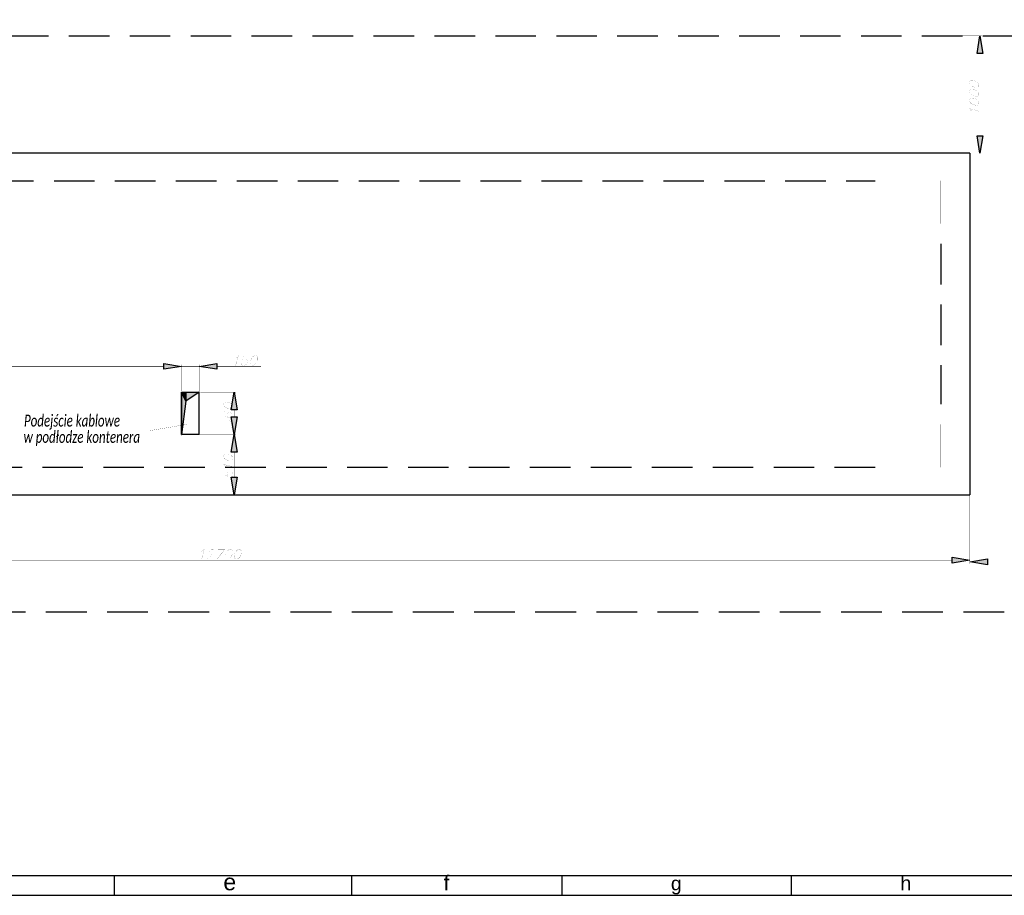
# Model space of a CAD drawing. Header units: millimetres. Extents: x 0 to 1151, y 0 to 297.
# Tile 86 of 93: x 781 to 963, y 0 to 162. Entities that reach past the tile are written whole.
import ezdxf

# ---------------------------------------------------------------- set-up
doc = ezdxf.new("R2010")
doc.units = ezdxf.units.MM
doc.header["$MEASUREMENT"] = 0
for name, pattern in [('atContinuous2', [0]), ('Dash1.99', [1.503, 1, -0.503]), ('Dash2.00', [1.5, 1, -0.5]), ('Dash2.01', [1.497, 1, -0.497])]:
    doc.linetypes.add(name, pattern=pattern)
doc.layers.get('0').update_dxf_attribs({"linetype": 'CONTINUOUS'})
for name, color, linetype in [('_RDP_LINIA_POMOCNICZA', 7, 'CONTINUOUS'), ('_RDP_WYMIAROWANIE', 7, 'CONTINUOUS'), ('zas_Inferred_dashed_lines', 7, 'CONTINUOUS')]:
    doc.layers.add(name, color=color, linetype=linetype)
doc.styles.add('Arial$001H0', font='arial.ttf')
doc.styles.add('Calibri_Italic', font='txt', dxfattribs={"height": 0.2})

msp = doc.modelspace()

# ---------------------------------------------------------------- hatches: boundary and pattern name
for points in [[(959.23, 155.69), (958.14, 155.69), (958.68, 158.96)], [(958.14, 140.45), (959.23, 140.45), (958.68, 137.23)], [(807.75, 97.28), (807.75, 98.37), (811.01, 97.83)], [(807.75, 97.28), (807.75, 98.37), (811.01, 97.83)], [(817.54, 98.37), (817.54, 97.28), (814.28, 97.83)], [(811.01, 85.23), (811.01, 93.05), (811.81, 91.38)], [(811.81, 91.38), (811.01, 93.05), (811.81, 93.05)], [(811.81, 91.38), (811.81, 93.05), (814.28, 93.05)], [(821.31, 89.79), (820.22, 89.79), (820.77, 93.05)], [(820.22, 88.49), (821.31, 88.49), (820.77, 85.23)], [(821.31, 81.96), (820.22, 81.96), (820.77, 85.23)], [(820.22, 77.35), (821.31, 77.35), (820.77, 74.09)], [(953.53, 61.44), (953.53, 62.53), (956.8, 61.99)], [(960.06, 62.2), (960.06, 61.11), (956.8, 61.65)]]:
    msp.add_hatch(color=0).paths.add_polyline_path(points)

# ---------------------------------------------------------------- linework, layer by layer
at = {"color": 0, "linetype": 'atContinuous2'}
for p, q in [((956.8, 137.23), (680.47, 137.23)), ((956.8, 137.23), (956.8, 74.09)), ((811.01, 93.05), (811.01, 85.23)), ((811.01, 93.05), (814.28, 93.05)), ((814.28, 85.23), (814.28, 93.05)), ((814.28, 85.23), (811.01, 85.23)), ((680.47, 74.09), (956.8, 74.09))]:
    msp.add_line(p, q, dxfattribs=at)
at = {"color": 7, "linetype": 'Continuous', "lineweight": 18, "true_color": 0x000007}
for p, q in [((634.71, 3.64), (844.72, 3.64)), ((844.72, 3.64), (1147.54, 3.64))]:
    msp.add_line(p, q, dxfattribs=at)
at = {"color": 7, "linetype": 'Continuous', "lineweight": 25, "true_color": 0x000007}
for p, q in [((798.66, 0), (798.66, 3.64)), ((842.52, 0), (842.52, 3.64)), ((881.42, 0), (881.42, 3.64)), ((923.84, 0), (923.84, 3.64)), ((631.07, 0), (841.12, 0)), ((841.12, 0), (1151.14, 0))]:
    msp.add_line(p, q, dxfattribs=at)
at = {"color": 7, "linetype": 'Continuous', "lineweight": -2, "true_color": 0x000007}
msp.add_lwpolyline([(634.71, 3.64), (1147.54, 3.64), (1147.54, 293.37), (634.71, 293.37)], close=True, dxfattribs=at)
at = {"color": 0}
for points in [[(953.74, 158.96, 0.0296, 0.0296, 0), (959.02, 158.96, 0.0296, 0.0296, 0)], [(958.68, 140.45, 0.0296, 0.0296, 0), (958.68, 155.69, 0.0296, 0.0296, 0)], [(956.76, 150.21, 0.0167, 0.0167, 0), (956.84, 149.95, 0.0167, 0.0167, 0), (957.09, 149.7, 0.0167, 0.0167, 0), (957.51, 149.54, 0.0167, 0.0167, 0), (957.76, 149.45, 0.0167, 0.0167, 0), (958.14, 149.41, 0.0167, 0.0167, 0), (958.39, 149.54, 0.0167, 0.0167, 0), (958.47, 149.74, 0.0167, 0.0167, 0), (958.47, 149.91, 0.0167, 0.0167, 0), (958.39, 150.21, 0.0167, 0.0167, 0), (958.14, 150.41, 0.0167, 0.0167, 0), (957.76, 150.62, 0.0167, 0.0167, 0), (957.51, 150.67, 0.0167, 0.0167, 0), (957.09, 150.71, 0.0167, 0.0167, 0), (956.84, 150.62, 0.0167, 0.0167, 0), (956.76, 150.37, 0.0167, 0.0167, 0), (956.76, 150.21, 0.0167, 0.0167, 0)], [(956.76, 148.57, 0.0167, 0.0167, 0), (956.84, 148.28, 0.0167, 0.0167, 0), (957.09, 148.07, 0.0167, 0.0167, 0), (957.51, 147.86, 0.0167, 0.0167, 0), (957.76, 147.82, 0.0167, 0.0167, 0), (958.14, 147.78, 0.0167, 0.0167, 0), (958.39, 147.86, 0.0167, 0.0167, 0), (958.47, 148.11, 0.0167, 0.0167, 0), (958.47, 148.28, 0.0167, 0.0167, 0), (958.39, 148.53, 0.0167, 0.0167, 0), (958.14, 148.78, 0.0167, 0.0167, 0), (957.76, 148.95, 0.0167, 0.0167, 0), (957.51, 149.03, 0.0167, 0.0167, 0), (957.09, 149.07, 0.0167, 0.0167, 0), (956.84, 148.95, 0.0167, 0.0167, 0), (956.76, 148.74, 0.0167, 0.0167, 0), (956.76, 148.57, 0.0167, 0.0167, 0)], [(956.76, 146.9, 0.0167, 0.0167, 0), (956.84, 146.65, 0.0167, 0.0167, 0), (957.09, 146.4, 0.0167, 0.0167, 0), (957.51, 146.23, 0.0167, 0.0167, 0), (957.76, 146.14, 0.0167, 0.0167, 0), (958.14, 146.1, 0.0167, 0.0167, 0), (958.39, 146.23, 0.0167, 0.0167, 0), (958.47, 146.44, 0.0167, 0.0167, 0), (958.47, 146.6, 0.0167, 0.0167, 0), (958.39, 146.86, 0.0167, 0.0167, 0), (958.14, 147.11, 0.0167, 0.0167, 0), (957.76, 147.32, 0.0167, 0.0167, 0), (957.51, 147.36, 0.0167, 0.0167, 0), (957.09, 147.4, 0.0167, 0.0167, 0), (956.84, 147.32, 0.0167, 0.0167, 0), (956.76, 147.07, 0.0167, 0.0167, 0), (956.76, 146.9, 0.0167, 0.0167, 0)], [(957.09, 145.01, 0.0187, 0.0187, 0), (957.01, 145.18, 0.0187, 0.0187, 0), (956.76, 145.52, 0.0187, 0.0187, 0), (958.47, 145.01, 0.0187, 0.0187, 0)], [(957.01, 137.23, 0.0296, 0.0296, 0), (959.02, 137.23, 0.0296, 0.0296, 0)], [(821.02, 99.46, 0.0225, 0.0225, 0), (821.23, 99.54, 0.0225, 0.0225, 0), (821.52, 99.8, 0.0225, 0.0225, 0), (821.06, 98.04, 0.0225, 0.0225, 0)], [(823.45, 99.8, 0.00936, 0.00936, 0), (822.61, 99.8, 0.00936, 0.00936, 0), (822.32, 99.04, 0.00936, 0.00936, 0), (822.44, 99.13, 0.00936, 0.00936, 0), (822.69, 99.21, 0.00936, 0.00936, 0), (822.94, 99.21, 0.00936, 0.00936, 0), (823.2, 99.13, 0.00936, 0.00936, 0), (823.28, 98.96, 0.00936, 0.00936, 0), (823.32, 98.71, 0.00936, 0.00936, 0), (823.28, 98.54, 0.00936, 0.00936, 0), (823.11, 98.29, 0.00936, 0.00936, 0), (822.9, 98.12, 0.00936, 0.00936, 0), (822.65, 98.04, 0.00936, 0.00936, 0), (822.4, 98.04, 0.00936, 0.00936, 0), (822.15, 98.12, 0.00936, 0.00936, 0), (822.11, 98.2, 0.00936, 0.00936, 0), (822.06, 98.37, 0.00936, 0.00936, 0)], [(824.58, 99.8, 0.0167, 0.0167, 0), (824.33, 99.71, 0.0167, 0.0167, 0), (824.07, 99.46, 0.0167, 0.0167, 0), (823.91, 99.04, 0.0167, 0.0167, 0), (823.82, 98.79, 0.0167, 0.0167, 0), (823.82, 98.37, 0.0167, 0.0167, 0), (823.91, 98.12, 0.0167, 0.0167, 0), (824.12, 98.04, 0.0167, 0.0167, 0), (824.28, 98.04, 0.0167, 0.0167, 0), (824.58, 98.12, 0.0167, 0.0167, 0), (824.79, 98.37, 0.0167, 0.0167, 0), (825, 98.79, 0.0167, 0.0167, 0), (825.08, 99.04, 0.0167, 0.0167, 0), (825.08, 99.46, 0.0167, 0.0167, 0), (825, 99.71, 0.0167, 0.0167, 0), (824.74, 99.8, 0.0167, 0.0167, 0), (824.58, 99.8, 0.0167, 0.0167, 0)], [(807.75, 97.83, 0.0887, 0.0887, 0), (683.73, 97.83, 0.0887, 0.0887, 0)], [(807.75, 97.83, 0.0887, 0.0887, 0), (804.52, 97.83, 0.0887, 0.0887, 0)], [(811.01, 93.26, 0.0887, 0.0887, 0), (811.01, 98.16, 0.0887, 0.0887, 0)], [(811.01, 93.26, 0.0887, 0.0887, 0), (811.01, 98.16, 0.0887, 0.0887, 0)], [(811.01, 97.83, 0.0887, 0.0887, 0), (814.28, 97.83, 0.0887, 0.0887, 0)], [(814.28, 91.67, 0.0887, 0.0887, 0), (814.28, 98.16, 0.0887, 0.0887, 0)], [(817.54, 97.83, 0.0887, 0.0887, 0), (825.75, 97.83, 0.0887, 0.0887, 0)], [(811.01, 85.23, 0.0887, 0.0887, 0), (811.81, 91.38, 0.0887, 0.0887, 0), (814.28, 93.05, 0.0887, 0.0887, 0), (811.01, 93.05, 0.0887, 0.0887, 0), (811.01, 85.23, 0.0887, 0.0887, 0)], [(814.49, 93.05, 0.0887, 0.0887, 0), (821.1, 93.05, 0.0887, 0.0887, 0)], [(818.84, 90.75, 0.0167, 0.0167, 0), (818.92, 90.46, 0.0167, 0.0167, 0), (819.18, 90.25, 0.0167, 0.0167, 0), (819.59, 90.04, 0.0167, 0.0167, 0), (819.85, 90, 0.0167, 0.0167, 0), (820.22, 89.96, 0.0167, 0.0167, 0), (820.47, 90.04, 0.0167, 0.0167, 0), (820.56, 90.29, 0.0167, 0.0167, 0), (820.56, 90.46, 0.0167, 0.0167, 0), (820.47, 90.71, 0.0167, 0.0167, 0), (820.22, 90.96, 0.0167, 0.0167, 0), (819.85, 91.13, 0.0167, 0.0167, 0), (819.59, 91.21, 0.0167, 0.0167, 0), (819.18, 91.25, 0.0167, 0.0167, 0), (818.92, 91.13, 0.0167, 0.0167, 0), (818.84, 90.92, 0.0167, 0.0167, 0), (818.84, 90.75, 0.0167, 0.0167, 0)], [(819.09, 89.5, 0.00592, 0.00592, 0), (818.92, 89.5, 0.00592, 0.00592, 0), (818.84, 89.24, 0.00592, 0.00592, 0), (818.84, 89.08, 0.00592, 0.00592, 0), (818.92, 88.83, 0.00592, 0.00592, 0), (819.18, 88.57, 0.00592, 0.00592, 0), (819.59, 88.41, 0.00592, 0.00592, 0), (820.01, 88.28, 0.00592, 0.00592, 0), (820.31, 88.28, 0.00592, 0.00592, 0), (820.47, 88.41, 0.00592, 0.00592, 0), (820.56, 88.62, 0.00592, 0.00592, 0), (820.56, 88.7, 0.00592, 0.00592, 0), (820.47, 88.99, 0.00592, 0.00592, 0), (820.31, 89.2, 0.00592, 0.00592, 0), (820.06, 89.33, 0.00592, 0.00592, 0), (820.01, 89.37, 0.00592, 0.00592, 0), (819.76, 89.33, 0.00592, 0.00592, 0), (819.59, 89.2, 0.00592, 0.00592, 0), (819.51, 88.99, 0.00592, 0.00592, 0), (819.51, 88.91, 0.00592, 0.00592, 0), (819.59, 88.62, 0.00592, 0.00592, 0), (819.76, 88.41, 0.00592, 0.00592, 0), (820.01, 88.28, 0.00592, 0.00592, 0)], [(820.77, 88.49, 0.0887, 0.0887, 0), (820.77, 89.79, 0.0887, 0.0887, 0)], [(818.84, 87.11, 0.00936, 0.00936, 0), (818.84, 87.99, 0.00936, 0.00936, 0), (819.51, 87.32, 0.00936, 0.00936, 0), (819.51, 87.57, 0.00936, 0.00936, 0), (819.59, 87.74, 0.00936, 0.00936, 0), (819.68, 87.78, 0.00936, 0.00936, 0), (819.93, 87.82, 0.00936, 0.00936, 0), (820.06, 87.74, 0.00936, 0.00936, 0), (820.31, 87.61, 0.00936, 0.00936, 0), (820.47, 87.4, 0.00936, 0.00936, 0), (820.56, 87.11, 0.00936, 0.00936, 0), (820.56, 86.86, 0.00936, 0.00936, 0), (820.47, 86.65, 0.00936, 0.00936, 0), (820.39, 86.61, 0.00936, 0.00936, 0), (820.22, 86.57, 0.00936, 0.00936, 0)], [(781.26, 85.94, 0.0296, 0.0296, 0), (805.15, 85.94, 0.0296, 0.0296, 0)], [(812.1, 87.11, 0.0296, 0.0296, 0), (805.15, 85.94, 0.0296, 0.0296, 0)], [(813.69, 85.23, 0.0887, 0.0887, 0), (821.1, 85.23, 0.0887, 0.0887, 0)], [(814.49, 85.23, 0.0887, 0.0887, 0), (821.1, 85.23, 0.0887, 0.0887, 0)], [(820.77, 81.96, 0.0887, 0.0887, 0), (820.77, 77.35, 0.0887, 0.0887, 0)], [(818.84, 81.12, 0.0167, 0.0167, 0), (818.92, 80.83, 0.0167, 0.0167, 0), (819.18, 80.62, 0.0167, 0.0167, 0), (819.59, 80.41, 0.0167, 0.0167, 0), (819.85, 80.33, 0.0167, 0.0167, 0), (820.22, 80.33, 0.0167, 0.0167, 0), (820.47, 80.41, 0.0167, 0.0167, 0), (820.56, 80.66, 0.0167, 0.0167, 0), (820.56, 80.83, 0.0167, 0.0167, 0), (820.47, 81.08, 0.0167, 0.0167, 0), (820.22, 81.33, 0.0167, 0.0167, 0), (819.85, 81.5, 0.0167, 0.0167, 0), (819.59, 81.58, 0.0167, 0.0167, 0), (819.18, 81.58, 0.0167, 0.0167, 0), (818.92, 81.5, 0.0167, 0.0167, 0), (818.84, 81.29, 0.0167, 0.0167, 0), (818.84, 81.12, 0.0167, 0.0167, 0)], [(819.18, 79.2, 0.0225, 0.0225, 0), (819.09, 79.41, 0.0225, 0.0225, 0), (818.84, 79.7, 0.0225, 0.0225, 0), (820.56, 79.24, 0.0225, 0.0225, 0)], [(818.84, 78.61, 0.0118, 0.0118, 0), (818.84, 77.81, 0.0118, 0.0118, 0), (819.59, 77.52, 0.0118, 0.0118, 0), (819.51, 77.61, 0.0118, 0.0118, 0), (819.43, 77.9, 0.0118, 0.0118, 0), (819.43, 78.15, 0.0118, 0.0118, 0), (819.51, 78.36, 0.0118, 0.0118, 0), (819.68, 78.48, 0.0118, 0.0118, 0), (819.93, 78.48, 0.0118, 0.0118, 0), (820.06, 78.44, 0.0118, 0.0118, 0), (820.31, 78.32, 0.0118, 0.0118, 0), (820.47, 78.11, 0.0118, 0.0118, 0), (820.56, 77.81, 0.0118, 0.0118, 0), (820.56, 77.56, 0.0118, 0.0118, 0), (820.47, 77.35, 0.0118, 0.0118, 0), (820.39, 77.27, 0.0118, 0.0118, 0), (820.22, 77.27, 0.0118, 0.0118, 0)], [(814.49, 74.09, 0.0887, 0.0887, 0), (821.1, 74.09, 0.0887, 0.0887, 0)], [(956.8, 73.92, 0.0296, 0.0296, 0), (956.8, 61.65, 0.0296, 0.0296, 0)], [(956.8, 73.92, 0.0296, 0.0296, 0), (956.8, 61.32, 0.0296, 0.0296, 0)], [(814.74, 63.62, 0.0187, 0.0187, 0), (814.91, 63.7, 0.0187, 0.0187, 0), (815.24, 63.96, 0.0187, 0.0187, 0), (814.78, 62.2, 0.0187, 0.0187, 0)], [(816.12, 63.54, 0.00837, 0.00837, 0), (816.12, 63.62, 0.00837, 0.00837, 0), (816.25, 63.79, 0.00837, 0.00837, 0), (816.37, 63.87, 0.00837, 0.00837, 0), (816.54, 63.96, 0.00837, 0.00837, 0), (816.87, 63.96, 0.00837, 0.00837, 0), (817.04, 63.87, 0.00837, 0.00837, 0), (817.08, 63.79, 0.00837, 0.00837, 0), (817.12, 63.62, 0.00837, 0.00837, 0), (817.08, 63.45, 0.00837, 0.00837, 0), (816.96, 63.29, 0.00837, 0.00837, 0), (816.71, 63.03, 0.00837, 0.00837, 0), (815.66, 62.2, 0.00837, 0.00837, 0), (816.83, 62.2, 0.00837, 0.00837, 0)], [(817.79, 63.96, 0.0296, 0.0296, 0), (818.97, 63.96, 0.0296, 0.0296, 0), (817.67, 62.2, 0.0296, 0.0296, 0)], [(819.97, 63.96, 0.0126, 0.0126, 0), (819.68, 63.87, 0.0126, 0.0126, 0), (819.47, 63.62, 0.0126, 0.0126, 0), (819.26, 63.2, 0.0126, 0.0126, 0), (819.18, 62.95, 0.0126, 0.0126, 0), (819.18, 62.53, 0.0126, 0.0126, 0), (819.26, 62.28, 0.0126, 0.0126, 0), (819.47, 62.2, 0.0126, 0.0126, 0), (819.64, 62.2, 0.0126, 0.0126, 0), (819.93, 62.28, 0.0126, 0.0126, 0), (820.14, 62.53, 0.0126, 0.0126, 0), (820.35, 62.95, 0.0126, 0.0126, 0), (820.43, 63.2, 0.0126, 0.0126, 0), (820.43, 63.62, 0.0126, 0.0126, 0), (820.35, 63.87, 0.0126, 0.0126, 0), (820.1, 63.96, 0.0126, 0.0126, 0), (819.97, 63.96, 0.0126, 0.0126, 0)], [(821.6, 63.96, 0.0167, 0.0167, 0), (821.35, 63.87, 0.0167, 0.0167, 0), (821.1, 63.62, 0.0167, 0.0167, 0), (820.89, 63.2, 0.0167, 0.0167, 0), (820.85, 62.95, 0.0167, 0.0167, 0), (820.81, 62.53, 0.0167, 0.0167, 0), (820.93, 62.28, 0.0167, 0.0167, 0), (821.14, 62.2, 0.0167, 0.0167, 0), (821.31, 62.2, 0.0167, 0.0167, 0), (821.56, 62.28, 0.0167, 0.0167, 0), (821.81, 62.53, 0.0167, 0.0167, 0), (822.02, 62.95, 0.0167, 0.0167, 0), (822.06, 63.2, 0.0167, 0.0167, 0), (822.11, 63.62, 0.0167, 0.0167, 0), (821.98, 63.87, 0.0167, 0.0167, 0), (821.77, 63.96, 0.0167, 0.0167, 0), (821.6, 63.96, 0.0167, 0.0167, 0)], [(683.73, 61.99, 0.0296, 0.0296, 0), (953.53, 61.99, 0.0296, 0.0296, 0)], [(960.06, 61.65, 0.0296, 0.0296, 0), (993.81, 61.65, 0.0296, 0.0296, 0)]]:
    msp.add_lwpolyline(points, format="xyseb", dxfattribs=at)
at = {"color": 7}
for points in [[(959.23, 155.69), (958.14, 155.69), (958.68, 158.96), (959.23, 155.69)], [(958.14, 140.45), (959.23, 140.45), (958.68, 137.23), (958.14, 140.45)], [(807.75, 97.28), (807.75, 98.37), (811.01, 97.83), (807.75, 97.28)], [(807.75, 97.28), (807.75, 98.37), (811.01, 97.83), (807.75, 97.28)], [(817.54, 98.37), (817.54, 97.28), (814.28, 97.83), (817.54, 98.37)], [(811.01, 85.23), (811.01, 93.05), (811.81, 91.38), (811.01, 85.23)], [(811.81, 91.38), (811.01, 93.05), (811.81, 93.05), (811.81, 91.38)], [(811.81, 91.38), (811.81, 93.05), (814.28, 93.05), (811.81, 91.38)], [(821.31, 89.79), (820.22, 89.79), (820.77, 93.05), (821.31, 89.79)], [(820.22, 88.49), (821.31, 88.49), (820.77, 85.23), (820.22, 88.49)], [(821.31, 81.96), (820.22, 81.96), (820.77, 85.23), (821.31, 81.96)], [(820.22, 77.35), (821.31, 77.35), (820.77, 74.09), (820.22, 77.35)], [(953.53, 61.44), (953.53, 62.53), (956.8, 61.99), (953.53, 61.44)], [(960.06, 62.2), (960.06, 61.11), (956.8, 61.65), (960.06, 62.2)]]:
    msp.add_lwpolyline(points, dxfattribs=at)
at = {"layer": '_RDP_LINIA_POMOCNICZA', "color": 0}
for points in [[(942.98, 132.16, 0.0296, 0.0296, 0), (951.44, 132.16, 0.0296, 0.0296, 0), (951.44, 124.2, 0.0296, 0.0296, 0)], [(951.44, 87.11, 0.0296, 0.0296, 0), (951.44, 79.15, 0.0296, 0.0296, 0), (942.98, 79.15, 0.0296, 0.0296, 0)]]:
    msp.add_lwpolyline(points, format="xyseb", dxfattribs=at)
at = {"layer": 'zas_Inferred_dashed_lines', "color": 0, "linetype": 'Dash1.99', "ltscale": 7.49772}
for p, q in [((666.23, 158.96), (985.19, 158.96)), ((686.03, 132.16), (939.3, 132.16)), ((939.3, 79.15), (698.22, 79.15))]:
    msp.add_line(p, q, dxfattribs=at)
at = {"layer": 'zas_Inferred_dashed_lines', "color": 0, "linetype": 'Dash2.01', "ltscale": 7.49772}
msp.add_line((951.44, 120.48), (951.44, 90.84), dxfattribs=at)
at = {"layer": 'zas_Inferred_dashed_lines', "color": 0, "linetype": 'Dash2.00', "ltscale": 7.54008}
msp.add_line((997.08, 52.36), (666.23, 52.36), dxfattribs=at)

# ---------------------------------------------------------------- texts
at = {"color": 7, "true_color": 0x000007, "style": 'Arial$001H0'}
for s, height, p in [('f', 2.76, (859.5, 0.93)), ('h', 2.61, (943.95, 0.93)), ('e', 3.05, (818.77, 0.93)), ('g', 2.56, (901.53, 0.93))]:
    msp.add_text(s, height=height, dxfattribs=at).set_placement(p)
at = {"layer": '_RDP_WYMIAROWANIE', "color": 0, "style": 'Calibri_Italic', "width": 0.7}
for s, p in [('Podejście kablowe', (781.9, 86.69)), ('w podłodze kontenera', (781.82, 83.68))]:
    msp.add_text(s, height=2.1938, dxfattribs=at).set_placement(p)

doc.saveas('drawing.dxf')
